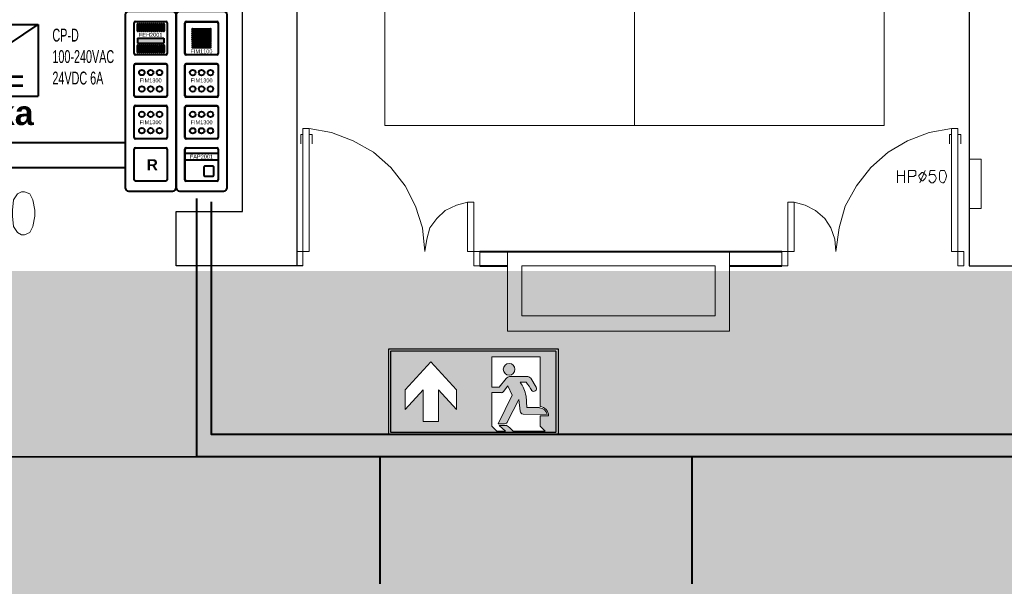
# Model space of a CAD drawing. Header units: millimetres. Extents: x 1 to 17496, y 1 to 30809.
# Tile 210 of 256: x 11268 to 12079, y 21481 to 21947. Entities that reach past the tile are written whole.
import ezdxf
from ezdxf.enums import TextEntityAlignment as Align

# ---------------------------------------------------------------- set-up
doc = ezdxf.new("R2010")
doc.units = ezdxf.units.MM
doc.linetypes.add('CENTER', pattern=[2, 1.25, -0.25, 0.25, -0.25])
for name, color, linetype, lineweight in [('0_Przyz_centrale pielegniarskie', 1, 'Continuous', 40), ('0_Przyz_instalacja do central', 1, 'Continuous', 40), ('0_Przyz_opisy pom', 255, 'CENTER', 40), ('0_Przyz_zasilacz', 30, 'Continuous', 40), ('2DA_SYM', 252, 'Continuous', 25), ('2DE_TXTFUN', 41, 'Continuous', 18), ('2DE_TXTLNK', 171, 'Continuous', 18), ('2DE_TXTOTH', 41, 'Continuous', 18), ('2DE_TXTPFN', 151, 'Continuous', 18), ('CPCOLOR_255', 255, 'Continuous', 0), ('N_SSP_ewakuacja', 4, 'CENTER', 40)]:
    doc.layers.add(name, color=color, linetype=linetype, lineweight=lineweight)
for name, color, linetype in [('2DE_TXTMARK', 41, 'Continuous'), ('2DE_TXTNUM', 11, 'Continuous'), ('2DE_TXTPIN', 131, 'Continuous'), ('CP_UCSSPEC', 7, 'Continuous'), ('CP_WIPEOUT', 255, 'Continuous'), ('CPCOLOR_green', 114, 'Continuous'), ('PDF _Geometria', 7, 'Continuous')]:
    doc.layers.add(name, color=color, linetype=linetype)
doc.layers.get('CP_UCSSPEC').off()
doc.styles.add('arial', font='arialbd.ttf')
doc.styles.add('CP_ATTR', font='ARIAL.TTF')
doc.styles.add('CP_ELATT', font='ARIAL.TTF')
doc.styles.add('CP_ELATT_IT', font='ARIAL.TTF', dxfattribs={"oblique": 15})

# ---------------------------------------------------------------- blocks, each defined once
blk = doc.blocks.new('ISO_7010_E0H5')
blk.add_wipeout([(-1, 0), (1, 0), (1, 1), (-1, 1)]).dxf.layer = 'CP_WIPEOUT'
at = {"layer": 'CPCOLOR_green'}
h = blk.add_hatch(color=256, dxfattribs=at)
h.paths.add_polyline_path([(-0.975, 0.025), (0.975, 0.025), (0.975, 0.975), (-0.975, 0.975)])
h.paths.add_polyline_path([(-0.589, 0.151), (-0.589, 0.523), (-0.801, 0.291), (-0.801, 0.52), (-0.501, 0.849), (-0.2, 0.52), (-0.2, 0.291), (-0.412, 0.523), (-0.412, 0.151)], flags=16)
h.paths.add_polyline_path([(0.215, 0.909), (0.785, 0.909), (0.785, 0.326, -0.385257), (0.884, 0.215), (0.785, 0.215), (0.785, 0.094), (0.844, 0.035), (0.467, 0.035, 0.099951), (0.384, 0.104), (0.305, 0.104), (0.377, 0.035), (0.274, 0.035), (0.215, 0.094), (0.215, 0.488), (0.329, 0.488, 0.272978), (0.353, 0.501), (0.405, 0.567), (0.457, 0.46), (0.292, 0.121), (0.367, 0.121, 0.234795), (0.401, 0.149), (0.535, 0.409), (0.55, 0.27, 0.398067), (0.585, 0.235), (0.868, 0.232, 0.330088), (0.778, 0.312), (0.63, 0.312), (0.619, 0.449, 0.104561), (0.55, 0.612), (0.619, 0.612, -0.028533), (0.685, 0.511, 0.779844), (0.74, 0.552), (0.674, 0.657, 0.237785), (0.626, 0.678), (0.426, 0.678, 0.136468), (0.384, 0.654), (0.305, 0.553), (0.215, 0.553)], flags=16)
h.paths.add_polyline_path([(0.489, 0.762, -1), (0.352, 0.762, -1)], flags=0)
at = {"layer": 'CPCOLOR_255'}
for p, q in [((-0.801, 0.52), (-0.501, 0.849)), ((-0.2, 0.52), (-0.501, 0.849)), ((0.215, 0.909), (0.785, 0.909)), ((0.215, 0.553), (0.215, 0.909)), ((0.785, 0.909), (0.785, 0.326)), ((0.305, 0.553), (0.384, 0.654)), ((0.426, 0.678), (0.626, 0.678)), ((0.55, 0.612), (0.619, 0.612)), ((0.74, 0.552), (0.674, 0.657)), ((0.74, 0.552), (0.678, 0.653)), ((-0.801, 0.291), (-0.589, 0.523)), ((-0.801, 0.291), (-0.801, 0.52)), ((-0.589, 0.151), (-0.589, 0.523)), ((-0.412, 0.523), (-0.412, 0.151)), ((-0.2, 0.291), (-0.412, 0.523)), ((-0.2, 0.291), (-0.2, 0.52)), ((0.215, 0.553), (0.305, 0.553)), ((0.215, 0.094), (0.215, 0.488)), ((0.215, 0.488), (0.329, 0.488)), ((0.405, 0.567), (0.353, 0.501)), ((0.405, 0.567), (0.457, 0.46)), ((0.457, 0.46), (0.292, 0.121)), ((0.535, 0.409), (0.401, 0.149)), ((0.535, 0.409), (0.55, 0.27)), ((0.63, 0.312), (0.619, 0.449)), ((0.585, 0.235), (0.868, 0.232)), ((0.778, 0.312), (0.63, 0.312)), ((-0.412, 0.151), (-0.589, 0.151)), ((0.292, 0.121), (0.367, 0.121)), ((0.785, 0.215), (0.785, 0.094)), ((0.884, 0.215), (0.785, 0.215)), ((0.215, 0.094), (0.274, 0.035)), ((0.274, 0.035), (0.377, 0.035)), ((0.377, 0.035), (0.305, 0.104)), ((0.305, 0.104), (0.384, 0.104)), ((0.467, 0.035), (0.844, 0.035)), ((0.785, 0.094), (0.844, 0.035))]:
    blk.add_line(p, q, dxfattribs=at)
blk.add_circle((0.42, 0.762), 0.0683, dxfattribs=at)
for centre, radius, start, end in [((0.449, 0.592), 0.0892, 104.9277, 136.0118), ((0.198, 0.367), 0.429, 10.9645, 34.8414), ((-0.23, -0.013), 1.055, 29.8123, 36.3497), ((0.63, 0.62), 0.0583, 40.0868, 93.5896), ((0.329, 0.515), 0.0273, 269.0715, 330.1454), ((0.707, 0.539), 0.0356, 230.5484, 22.3431), ((0.586, 0.271), 0.0357, 180.8278, 267.6512), ((0.769, 0.211), 0.101, 11.9581, 85.0279), ((0.773, 0.216), 0.111, 359.6634, 83.9416), ((0.357, 0.17), 0.0493, 281.9564, 334.8101), ((0.254, -0.136), 0.273, 38.7677, 61.5989)]:
    blk.add_arc(centre, radius, start, end, dxfattribs=at)
at = {"layer": 'CPCOLOR_green'}
blk.add_lwpolyline([(-0.975, 0.025), (0.975, 0.025), (0.975, 0.975), (-0.975, 0.975)], close=True, dxfattribs=at)
at = {"layer": 'Defpoints'}
blk.add_lwpolyline([(-1, 0), (1, 0), (1, 1), (-1, 1)], close=True, dxfattribs=at)
at = {"linetype": 'ByBlock', "style": 'CP_ATTR', "flags": 9}
for tag in ['NAME', 'NUMBER', 'OTHER']:
    blk.add_attdef(tag, text='', height=0.00005, dxfattribs=at).set_placement((-0.032, 0.018), align=Align.MIDDLE_LEFT)
blk = doc.blocks.new('2de_abb_sig_048_1agh03')
blk.add_lwpolyline([(0, 78), (0, 0, 0.414214), (1.5, -1.5), (21.5, -1.5, 0.414214), (23, 0), (23, 78, 0.414214), (21.5, 79.5), (1.5, 79.5, 0.414214)], format="xyb", close=True)
at = {"flags": 128}
for points in [[(4, 60.6), (4, 74.4)], [(4.6, 75), (18.4, 75)], [(19, 74.4), (19, 60.6)], [(18.4, 60), (4.6, 60)], [(4, 41.6), (4, 55.4)], [(4.6, 56), (18.4, 56)], [(19, 55.4), (19, 41.6)], [(18.4, 41), (4.6, 41)], [(4, 22.6), (4, 36.4)], [(4.6, 37), (18.4, 37)], [(19, 36.4), (19, 22.6)], [(18.4, 22), (4.6, 22)], [(4.6, 18), (18.4, 18)], [(4, 3.6), (4, 17.4)], [(19, 17.4), (19, 3.6)], [(18.4, 3), (4.6, 3)]]:
    blk.add_lwpolyline(points, dxfattribs=at)
for centre, start, end in [((4.6, 74.4), 90, 180), ((18.4, 74.4), 0, 90), ((4.6, 60.6), 180, 270), ((18.4, 60.6), 270, 0), ((4.6, 55.4), 90, 180), ((18.4, 55.4), 0, 90), ((4.6, 41.6), 180, 270), ((18.4, 41.6), 270, 0), ((4.6, 36.4), 90, 180), ((18.4, 36.4), 0, 90), ((4.6, 22.6), 180, 270), ((18.4, 22.6), 270, 0), ((4.6, 17.4), 90, 180), ((18.4, 17.4), 0, 90), ((4.6, 3.6), 180, 270), ((18.4, 3.6), 270, 0)]:
    blk.add_arc(centre, 0.6, start, end)
at = {"linetype": 'Continuous', "style": 'CP_ATTR', "flags": 9}
for tag in ['NAME', 'ARTICLE', 'MARK2', 'OTHER1', 'PRODUCT-TYPE', 'ORDER-NO', 'PRODUCER', 'VOLTAGE', 'CURRENT', 'POWER', 'CHARACTER', 'IP', 'OTHER', 'LINK', 'WEIGHT', 'NUMBER', 'GROUP', 'FUNCTION', 'EL-STATUS']:
    blk.add_attdef(tag, text='', height=0.00005, dxfattribs=at).set_placement((0, 0), align=Align.MIDDLE_LEFT)
at = {"layer": '2DE_TXTMARK', "linetype": 'ByBlock', "style": 'CP_ATTR', "width": 0.8, "flags": 8}
blk.add_attdef('MARK1', text='', height=1.8, dxfattribs=at).set_placement((11.5, 85), align=Align.CENTER)
at = {"layer": '2DE_TXTNUM', "style": 'CP_ELATT', "width": 0.8}
blk.add_attdef('TAG', text='', height=2.5, dxfattribs=at).set_placement((11.5, 81), align=Align.CENTER)
blk = doc.blocks.new('2de_abb_sig_009_fzxdpzh')
at = {"flags": 128}
for points in [[(0, -6.9), (0, 6.9)], [(0.6, 7.5), (14.4, 7.5)], [(15, 6.9), (15, -6.9)], [(14.4, -7.5), (0.6, -7.5)]]:
    blk.add_lwpolyline(points, dxfattribs=at)
for centre in [(3.5, 3.55), (7.5, 3.55), (11.5, 3.55), (3.5, -3.84), (7.5, -3.84), (11.5, -3.84)]:
    blk.add_circle(centre, 1.25)
for centre, start, end in [((0.6, 6.9), 90, 180), ((14.4, 6.9), 0, 90), ((0.6, -6.9), 180, 270), ((14.4, -6.9), 270, 0)]:
    blk.add_arc(centre, 0.6, start, end)
at = {"linetype": 'Continuous', "style": 'CP_ATTR', "flags": 9}
for tag in ['EL-STATUS', 'FUNCTION', 'GROUP', 'NUMBER', 'WEIGHT', 'LINK', 'OTHER', 'IP', 'CHARACTER', 'POWER', 'CURRENT', 'VOLTAGE', 'PRODUCER', 'ORDER-NO', 'PRODUCT-TYPE', 'OTHER1', 'MARK2', 'ARTICLE', 'NAME']:
    blk.add_attdef(tag, text='', height=0.00005, dxfattribs=at).set_placement((0, -6.9), align=Align.MIDDLE_LEFT)
at = {"layer": '2DE_TXTMARK', "linetype": 'ByBlock', "style": 'CP_ATTR', "width": 0.8, "flags": 8}
blk.add_attdef('MARK1', text='', height=1.8, dxfattribs=at).set_placement((7.5, 0), align=Align.MIDDLE_CENTER)
at = {"layer": '2DE_TXTNUM', "style": 'CP_ELATT', "width": 0.8}
blk.add_attdef('TAG', text='', height=2.5, dxfattribs=at).set_placement((7.5, 9), align=Align.CENTER)
blk = doc.blocks.new('2de_abb_sig_003_fzx6u4z')
blk.add_hatch(color=10).paths.add_polyline_path([(1.5, -2.25), (13.5, -2.25), (13.5, 0), (1.5, 0)])
at = {"color": 10}
for p, q in [((1.5, 0), (13.5, 0)), ((1.5, 0), (1.5, -2.25)), ((13.5, 0), (13.5, -2.25)), ((1.5, -2.25), (13.5, -2.25))]:
    blk.add_line(p, q, dxfattribs=at)
at = {"flags": 128}
for points in [[(0, -6.9), (0, 6.9)], [(0.6, 7.5), (14.4, 7.5)], [(15, 6.9), (15, -6.9)], [(14.4, -7.5), (0.6, -7.5)]]:
    blk.add_lwpolyline(points, dxfattribs=at)
for points in [[(1.5, 3.38), (1.5, 6.38)], [(1.95, 6.38), (1.95, 3.38)], [(2.4, 3.38), (2.4, 6.38)], [(2.85, 6.38), (2.85, 3.38)], [(3.3, 3.38), (3.3, 6.38)], [(3.75, 6.38), (3.75, 3.38)], [(4.2, 3.38), (4.2, 6.38)], [(4.65, 6.38), (4.65, 3.38)], [(5.1, 3.38), (5.1, 6.38)], [(5.55, 6.38), (5.55, 3.38)], [(6, 3.38), (6, 6.38)], [(6.45, 6.38), (6.45, 3.38)], [(6.9, 3.38), (6.9, 6.38)], [(7.35, 6.38), (7.35, 3.38)], [(7.8, 3.38), (7.8, 6.38)], [(8.25, 6.38), (8.25, 3.38)], [(8.7, 3.38), (8.7, 6.38)], [(9.15, 6.38), (9.15, 3.38)], [(9.6, 3.38), (9.6, 6.38)], [(10.05, 6.38), (10.05, 3.38)], [(10.5, 3.38), (10.5, 6.38)], [(10.95, 6.38), (10.95, 3.38)], [(11.4, 3.38), (11.4, 6.38)], [(11.85, 6.38), (11.85, 3.38)], [(12.3, 3.38), (12.3, 6.38)], [(12.75, 6.38), (12.75, 3.38)], [(13.2, 3.38), (13.2, 6.38)], [(13.65, 6.38), (13.65, 3.38)], [(1.5, -6.38), (1.5, -3.38)], [(1.95, -3.38), (1.95, -6.38)], [(2.4, -6.38), (2.4, -3.38)], [(2.85, -3.38), (2.85, -6.38)], [(3.3, -6.38), (3.3, -3.38)], [(3.75, -3.38), (3.75, -6.38)], [(4.2, -6.38), (4.2, -3.38)], [(4.65, -3.38), (4.65, -6.38)], [(5.1, -6.38), (5.1, -3.38)], [(5.55, -3.38), (5.55, -6.38)], [(6, -6.38), (6, -3.38)], [(6.45, -3.38), (6.45, -6.38)], [(6.9, -6.38), (6.9, -3.38)], [(7.35, -3.38), (7.35, -6.38)], [(7.8, -6.38), (7.8, -3.38)], [(8.25, -3.38), (8.25, -6.38)], [(8.7, -6.38), (8.7, -3.38)], [(9.15, -3.38), (9.15, -6.38)], [(9.6, -6.38), (9.6, -3.38)], [(10.05, -3.38), (10.05, -6.38)], [(10.5, -6.38), (10.5, -3.38)], [(10.95, -3.38), (10.95, -6.38)], [(11.4, -6.38), (11.4, -3.38)], [(11.85, -3.38), (11.85, -6.38)], [(12.3, -6.38), (12.3, -3.38)], [(12.75, -3.38), (12.75, -6.38)], [(13.2, -6.38), (13.2, -3.38)], [(13.65, -3.38), (13.65, -6.38)]]:
    blk.add_lwpolyline(points)
for centre, radius, start, end in [((0.6, 6.9), 0.6, 90, 180), ((1.73, 6.38), 0.225, 0, 180), ((2.63, 6.38), 0.225, 0, 180), ((3.53, 6.38), 0.225, 0, 180), ((4.43, 6.38), 0.225, 0, 180), ((5.33, 6.38), 0.225, 0, 180), ((6.23, 6.38), 0.225, 0, 180), ((7.13, 6.38), 0.225, 0, 180), ((8.03, 6.38), 0.225, 0, 180), ((8.93, 6.38), 0.225, 0, 180), ((9.83, 6.38), 0.225, 0, 180), ((10.73, 6.38), 0.225, 0, 180), ((11.63, 6.38), 0.225, 0, 180), ((12.53, 6.38), 0.225, 0, 180), ((13.43, 6.38), 0.225, 0, 180), ((14.4, 6.9), 0.6, 0, 90), ((1.73, 3.38), 0.225, 180, 0), ((2.63, 3.38), 0.225, 180, 0), ((3.53, 3.38), 0.225, 180, 0), ((4.43, 3.38), 0.225, 180, 0), ((5.33, 3.38), 0.225, 180, 0), ((6.23, 3.38), 0.225, 180, 0), ((7.13, 3.38), 0.225, 180, 0), ((8.03, 3.38), 0.225, 180, 0), ((8.93, 3.38), 0.225, 180, 0), ((9.83, 3.38), 0.225, 180, 0), ((10.73, 3.38), 0.225, 180, 0), ((11.63, 3.38), 0.225, 180, 0), ((12.53, 3.38), 0.225, 180, 0), ((13.43, 3.38), 0.225, 180, 0), ((1.73, -3.38), 0.225, 0, 180), ((2.63, -3.38), 0.225, 0, 180), ((3.53, -3.38), 0.225, 0, 180), ((4.43, -3.38), 0.225, 0, 180), ((5.33, -3.38), 0.225, 0, 180), ((6.23, -3.38), 0.225, 0, 180), ((7.13, -3.38), 0.225, 0, 180), ((8.03, -3.38), 0.225, 0, 180), ((8.93, -3.38), 0.225, 0, 180), ((9.83, -3.38), 0.225, 0, 180), ((10.73, -3.38), 0.225, 0, 180), ((11.63, -3.38), 0.225, 0, 180), ((12.53, -3.38), 0.225, 0, 180), ((13.43, -3.38), 0.225, 0, 180), ((0.6, -6.9), 0.6, 180, 270), ((1.73, -6.38), 0.225, 180, 0), ((2.63, -6.38), 0.225, 180, 0), ((3.53, -6.38), 0.225, 180, 0), ((4.43, -6.38), 0.225, 180, 0), ((5.33, -6.38), 0.225, 180, 0), ((6.23, -6.38), 0.225, 180, 0), ((7.13, -6.38), 0.225, 180, 0), ((8.03, -6.38), 0.225, 180, 0), ((8.93, -6.38), 0.225, 180, 0), ((9.83, -6.38), 0.225, 180, 0), ((10.73, -6.38), 0.225, 180, 0), ((11.63, -6.38), 0.225, 180, 0), ((12.53, -6.38), 0.225, 180, 0), ((13.43, -6.38), 0.225, 180, 0), ((14.4, -6.9), 0.6, 270, 0)]:
    blk.add_arc(centre, radius, start, end)
at = {"linetype": 'Continuous', "style": 'CP_ATTR', "flags": 9}
for tag in ['EL-STATUS', 'FUNCTION', 'GROUP', 'NUMBER', 'WEIGHT', 'LINK', 'OTHER', 'IP', 'CHARACTER', 'POWER', 'CURRENT', 'VOLTAGE', 'PRODUCER', 'ORDER-NO', 'PRODUCT-TYPE', 'OTHER1', 'MARK2', 'ARTICLE', 'NAME']:
    blk.add_attdef(tag, text='', height=0.00005, dxfattribs=at).set_placement((0, -6.9), align=Align.MIDDLE_LEFT)
at = {"layer": '2DE_TXTMARK', "linetype": 'ByBlock', "style": 'CP_ATTR', "width": 0.8, "flags": 8}
blk.add_attdef('MARK1', text='', height=1.8, dxfattribs=at).set_placement((7.5, 1.5), align=Align.MIDDLE_CENTER)
at = {"layer": '2DE_TXTNUM', "style": 'CP_ELATT', "width": 0.8}
blk.add_attdef('TAG', text='', height=2.5, dxfattribs=at).set_placement((7.5, 9), align=Align.CENTER)
blk = doc.blocks.new('2de_abb_sig_006_fzxhx6d')
at = {"flags": 128}
for points in [[(0, -6.9), (0, 6.9)], [(0.6, 7.5), (14.4, 7.5)], [(15, 6.9), (15, -6.9)], [(14.4, -7.5), (0.6, -7.5)]]:
    blk.add_lwpolyline(points, dxfattribs=at)
for points in [[(3.45, 4.27), (11.55, 4.27)], [(11.55, 3.82), (3.45, 3.82)], [(3.45, 3.37), (11.55, 3.37)], [(11.55, 2.92), (3.45, 2.92)], [(3.45, 2.47), (11.55, 2.47)], [(11.55, 2.02), (3.45, 2.02)], [(3.45, 1.57), (11.55, 1.57)], [(11.55, 1.12), (3.45, 1.12)], [(3.45, 0.67), (11.55, 0.67)], [(11.55, 0.22), (3.45, 0.22)], [(3.45, -0.22), (11.55, -0.22)], [(11.55, -0.67), (3.45, -0.67)], [(3.45, -1.12), (11.55, -1.12)], [(11.55, -1.57), (3.45, -1.57)], [(3.45, -2.02), (11.55, -2.02)], [(11.55, -2.47), (3.45, -2.47)], [(3.45, -2.92), (11.55, -2.92)], [(11.55, -3.37), (3.45, -3.37)], [(3.45, -3.82), (11.55, -3.82)], [(11.55, -4.27), (3.45, -4.27)]]:
    blk.add_lwpolyline(points)
for centre, radius, start, end in [((0.6, 6.9), 0.6, 90, 180), ((14.4, 6.9), 0.6, 0, 90), ((3.45, 4.05), 0.225, 90, 270), ((3.45, 3.15), 0.225, 90, 270), ((3.45, 2.25), 0.225, 90, 270), ((3.45, 1.35), 0.225, 90, 270), ((3.45, 0.45), 0.225, 90, 270), ((11.55, 4.05), 0.225, 270, 90), ((11.55, 3.15), 0.225, 270, 90), ((11.55, 2.25), 0.225, 270, 90), ((11.55, 1.35), 0.225, 270, 90), ((11.55, 0.45), 0.225, 270, 90), ((3.45, -0.45), 0.225, 90, 270), ((3.45, -1.35), 0.225, 90, 270), ((3.45, -2.25), 0.225, 90, 270), ((3.45, -3.15), 0.225, 90, 270), ((3.45, -4.05), 0.225, 90, 270), ((11.55, -0.45), 0.225, 270, 90), ((11.55, -1.35), 0.225, 270, 90), ((11.55, -2.25), 0.225, 270, 90), ((11.55, -3.15), 0.225, 270, 90), ((11.55, -4.05), 0.225, 270, 90), ((0.6, -6.9), 0.6, 180, 270), ((14.4, -6.9), 0.6, 270, 0)]:
    blk.add_arc(centre, radius, start, end)
at = {"linetype": 'Continuous', "style": 'CP_ATTR', "flags": 9}
for tag in ['NAME', 'ARTICLE', 'MARK2', 'OTHER1', 'PRODUCT-TYPE', 'ORDER-NO', 'PRODUCER', 'VOLTAGE', 'CURRENT', 'POWER', 'CHARACTER', 'IP', 'OTHER', 'LINK', 'WEIGHT', 'NUMBER', 'GROUP', 'FUNCTION', 'EL-STATUS']:
    blk.add_attdef(tag, text='', height=0.00005, dxfattribs=at).set_placement((0, -6.9), align=Align.MIDDLE_LEFT)
at = {"layer": '2DE_TXTMARK', "linetype": 'ByBlock', "style": 'CP_ATTR', "width": 0.8, "flags": 8}
blk.add_attdef('MARK1', text='', height=1.8, dxfattribs=at).set_placement((7.5, -5.89), align=Align.MIDDLE_CENTER)
at = {"layer": '2DE_TXTNUM', "style": 'CP_ELATT', "width": 0.8}
blk.add_attdef('TAG', text='', height=2.5, dxfattribs=at).set_placement((7.5, 9), align=Align.CENTER)
blk = doc.blocks.new('2de_abb_sig_010_fzx1zps')
for p, q in [((15, 5), (0, 5)), ((15, 2), (0, 2)), ((8.57, -1.2), (8.57, -4.8)), ((12.63, -0.75), (9.01, -0.75)), ((13.07, -4.8), (13.07, -1.2)), ((13.07, -4.35), (13.07, -4.35)), ((9.02, -5.25), (12.62, -5.25))]:
    blk.add_line(p, q)
at = {"flags": 128}
for points in [[(0, -6.9), (0, 6.9)], [(0.6, 7.5), (14.4, 7.5)], [(15, 6.9), (15, -6.9)], [(14.4, -7.5), (0.6, -7.5)]]:
    blk.add_lwpolyline(points, dxfattribs=at)
for centre, radius, start, end in [((0.6, 6.9), 0.6, 90, 180), ((14.4, 6.9), 0.6, 0, 90), ((9.02, -1.2), 0.45, 88.7598, 180), ((12.62, -1.2), 0.45, 0, 91.2402), ((0.6, -6.9), 0.6, 180, 270), ((9.02, -4.8), 0.45, 180, 270), ((12.62, -4.8), 0.45, 270, 0), ((14.4, -6.9), 0.6, 270, 0)]:
    blk.add_arc(centre, radius, start, end)
at = {"linetype": 'Continuous', "style": 'CP_ATTR', "flags": 9}
for tag in ['NAME', 'ARTICLE', 'MARK2', 'OTHER1', 'PRODUCT-TYPE', 'ORDER-NO', 'PRODUCER', 'VOLTAGE', 'CURRENT', 'POWER', 'CHARACTER', 'IP', 'OTHER', 'LINK', 'WEIGHT', 'NUMBER', 'GROUP', 'FUNCTION', 'EL-STATUS']:
    blk.add_attdef(tag, text='', height=0.00005, dxfattribs=at).set_placement((0, -6.9), align=Align.MIDDLE_LEFT)
at = {"layer": '2DE_TXTMARK', "linetype": 'ByBlock', "style": 'CP_ATTR', "width": 0.8, "flags": 8}
blk.add_attdef('MARK1', text='', height=1.8, dxfattribs=at).set_placement((7.5, 3.5), align=Align.MIDDLE_CENTER)
at = {"layer": '2DE_TXTNUM', "style": 'CP_ELATT', "width": 0.8}
blk.add_attdef('TAG', text='', height=2.5, dxfattribs=at).set_placement((7.5, 9), align=Align.CENTER)
blk = doc.blocks.new('cp_ucs2d')
at = {"layer": 'Defpoints'}
blk.add_line((0, 0), (0, 0), dxfattribs=at)
blk.add_point((0, 0), dxfattribs=at)
blk = doc.blocks.new('cpelv_abb_WN129A')
for p, q in [((0, -1.5), (0, 0)), ((5, -1.5), (5, 0)), ((-5, -11.5), (10, -1.5)), ((-5, -1.5), (-5, -11.5)), ((-5, -1.5), (10, -1.5)), ((10, -1.5), (10, -11.5)), ((-5, -11.5), (10, -11.5)), ((0, -13), (0, -11.5)), ((5, -13), (5, -11.5))]:
    blk.add_line(p, q)
at = {"layer": 'CP_UCSSPEC', "xscale": 0.1, "yscale": 0.1, "zscale": 0.1}
for p, rotation in [((0, 0), 90), ((5, 0), 90), ((0, -13), 270), ((5, -13), 270)]:
    blk.add_blockref('cp_ucs2d', p, dxfattribs=dict(at, rotation=rotation))
for s, style, p in [('~', 'CP_ATTR', (-1.81, -3.4)), ('=', 'CP_ELATT', (6.71, -9.32))]:
    blk.add_text(s, height=3.5, dxfattribs=dict(style=style)).set_placement(p, align=Align.MIDDLE_CENTER)
at = {"linetype": 'ByBlock', "style": 'CP_ATTR', "flags": 9}
for tag in ['NAME', 'ARTICLE', 'PRODUCT-TYPE', 'ORDER-NO', 'CHARACTER', 'CURRENT', 'VOLTAGE', 'POWER', 'POWER_LOSSES', 'NUMBER_OF_POLES', 'IP', 'OTHER', 'NUMBER', 'GROUP', 'PRODUCER']:
    blk.add_attdef(tag, text='', height=0.00005, dxfattribs=at).set_placement((1.11, -7.74), align=Align.MIDDLE_LEFT)
at = {"layer": '2DE_TXTFUN', "linetype": 'ByBlock', "style": 'CP_ELATT', "width": 0.6, "flags": 8}
blk.add_attdef('FUNCTION', (12, -12.86), '', height=1.8, dxfattribs=at)
at = {"layer": '2DE_TXTLNK', "linetype": 'ByBlock', "style": 'CP_ELATT_IT', "oblique": 15, "width": 0.6, "flags": 8}
blk.add_attdef('LINK', text='', height=2.5, dxfattribs=at).set_placement((-7, -11.36), align=Align.RIGHT)
at = {"layer": '2DE_TXTMARK', "linetype": 'ByBlock', "style": 'CP_ELATT', "width": 0.6, "flags": 8}
for tag, p in [('MARK1', (12, -3.86)), ('MARK2', (12, -6.86)), ('MARK3', (12, -9.86))]:
    blk.add_attdef(tag, p, '', height=1.8, dxfattribs=at)
at = {"layer": '2DE_TXTNUM', "linetype": 'ByBlock', "style": 'CP_ELATT', "width": 0.6, "flags": 8}
blk.add_attdef('TAG', text='', height=2.5, dxfattribs=at).set_placement((-7, -2.36), align=Align.RIGHT)
at = {"layer": '2DE_TXTOTH', "linetype": 'ByBlock', "style": 'CP_ELATT', "width": 0.6, "flags": 8}
blk.add_attdef('TEXT_01', (12, -15.86), '', height=1.8, dxfattribs=at)
at = {"layer": '2DE_TXTPFN', "linetype": 'ByBlock', "style": 'CP_ELATT', "width": 0.6, "flags": 8}
for tag, p in [('CF1', (0.5, 0.5)), ('CF2', (5.5, 0.5))]:
    blk.add_attdef(tag, p, '', height=1.8, dxfattribs=at)
for tag, p in [('CF3', (0.5, -13.5)), ('CF4', (5.5, -13.5))]:
    blk.add_attdef(tag, text='', height=1.8, dxfattribs=at).set_placement(p, align=Align.TOP_LEFT)
at = {"layer": '2DE_TXTPIN', "linetype": 'ByBlock', "style": 'CP_ELATT', "width": 0.6, "flags": 8}
for tag, p in [('CP1', (-0.8, -0.5)), ('CP2', (4.2, -0.5))]:
    blk.add_attdef(tag, p, '', height=1.8, rotation=90, dxfattribs=at)
for tag, p in [('CP3', (-0.8, -12.5)), ('CP4', (4.2, -12.5))]:
    blk.add_attdef(tag, text='', height=1.8, rotation=90, dxfattribs=at).set_placement(p, align=Align.RIGHT)

msp = doc.modelspace()

# ---------------------------------------------------------------- hatches: boundary and pattern name
at = {"layer": 'N_SSP_ewakuacja', "lineweight": 60, "transparency": 33554457}
h = msp.add_hatch(color=51, dxfattribs=at)
h.dxf.hatch_style = 1
h.paths.add_polyline_path([(5438.97, 22700.75), (5436.7, 22686.69), (5436.7, 21954.96), (5458.04, 21954.96), (5458.04, 21107.81), (5178.5, 21107.81), (5178.5, 20881.62), (5426.03, 20881.62), (5426.03, 20657.57), (5735.44, 20657.57), (5735.44, 21323.34), (6228.37, 21323.34), (6228.37, 21457.77), (9119.77, 21457.77), (9119.77, 20742.92), (9173.12, 20742.92), (9173.12, 20424.97), (9597.76, 20424.97), (9597.76, 20717.32), (9405.71, 20717.32), (9405.71, 21451.78), (13300.03, 21451.78), (13300.03, 21329.74), (13530.49, 21329.74), (13530.49, 21677.56), (13135.73, 21677.56), (13135.73, 21743.71), (12587.32, 21743.71), (12587.32, 21925.09), (12316.32, 21925.09), (12316.32, 21740.51), (8046.3, 21740.51), (8046.3, 22023.25), (7896.92, 22023.25), (7896.92, 21745.84), (7484.82, 21745.84), (7484.82, 22444.69), (7327.45, 22444.69), (7327.45, 21736.51), (7290.1, 21736.51), (7290.1, 21663.16), (6951.35, 21663.16), (6951.35, 21743.18), (6305.85, 21743.18), (6305.85, 21596.47), (5719.04, 21596.47), (5719.04, 22051.25), (5700.37, 22051.25), (5700.37, 22700.75)])

# ---------------------------------------------------------------- linework, layer by layer
at = {"layer": '0_Przyz_instalacja do central'}
for points in [[(11413.96, 21587.84), (3665.49, 21586.78), (3665.49, 21722.02)], [(11565.19, 21483.36), (11565.19, 21587.97)], [(11822.06, 21483.36), (11822.06, 21587.97)]]:
    msp.add_lwpolyline(points, dxfattribs=at)
at = {"layer": '0_Przyz_zasilacz', "color": 1}
msp.add_lwpolyline([(11224.69, 21876.6), (11224.69, 21825.76), (11355.31, 21825.76)], dxfattribs=at)
at = {"layer": '0_Przyz_zasilacz', "color": 5}
msp.add_lwpolyline([(11254.17, 21876.79), (11254.17, 21846.08), (11355.31, 21846.08)], dxfattribs=at)
at = {"layer": 'PDF _Geometria', "lineweight": 25}
for points in [[(11467.88, 22522.25), (11537.78, 22522.25), (11537.78, 22527.3), (11565.58, 22527.3), (11565.58, 22454.87), (11496.51, 22454.87), (11496.51, 21744.88)], [(12091.12, 22522.25), (12069.23, 22522.25), (11979.95, 22522.25), (11979.95, 22527.3), (11952.16, 22527.3), (11952.16, 22454.87), (12049.86, 22454.87), (12049.86, 21744.88), (12308.42, 21744.88)], [(11501.57, 21744.88), (11397.13, 21744.88), (11397.13, 21789.51), (11451.88, 21789.51), (11451.88, 22454.87), (11445.98, 22454.87)]]:
    msp.add_lwpolyline(points, dxfattribs=at)
at = {"layer": 'PDF _Geometria', "lineweight": 18}
for points in [[(11640.53, 22053.97), (11568.95, 22115.45), (11568.95, 21860.26), (11774.45, 21860.26), (11774.45, 22370.65), (11568.95, 22370.65), (11568.95, 22123.88)], [(12051.54, 22053.97), (11979.95, 22118.82), (11979.95, 21860.26), (11774.45, 21860.26), (11774.45, 22370.65), (11979.95, 22370.65), (11979.95, 22126.4)], [(11501.57, 21852.68), (11499.88, 21852.68), (11499.88, 21845.1)], [(11637.17, 21797.09), (11637.17, 21756.67), (11647.27, 21756.67), (11647.27, 21744.88), (11642.22, 21744.88), (11642.22, 21797.09), (11637.17, 21797.09), (11627.9, 21794.57), (11618.64, 21790.36), (11611.9, 21783.62), (11606, 21776.04), (11603.48, 21766.77), (11601.79, 21756.67), (11600.11, 21776.04), (11594.21, 21793.73), (11585.79, 21810.57), (11574, 21825.73), (11559.68, 21838.36), (11542.84, 21847.63), (11525.15, 21854.37), (11506.62, 21857.73)], [(11506.62, 21852.68), (11509.15, 21852.68), (11509.15, 21845.1)], [(11905.84, 21797.09), (11905.84, 21756.67), (11895.73, 21756.67), (11895.73, 21744.88), (11900.78, 21744.88), (11900.78, 21797.09), (11905.84, 21797.09), (11915.1, 21794.57), (11923.52, 21790.36), (11931.1, 21783.62), (11936.16, 21776.04), (11939.52, 21766.77), (11940.37, 21756.67), (11942.89, 21776.04), (11947.95, 21793.73), (11957.21, 21810.57), (11969, 21825.73), (11983.32, 21838.36), (11999.32, 21847.63), (12017.01, 21854.37), (12035.54, 21857.73)], [(12035.54, 21852.68), (12033.85, 21852.68), (12033.85, 21845.1)], [(12040.59, 21852.68), (12043.12, 21852.68), (12043.12, 21845.1)], [(11990.9, 21823.2), (11990.9, 21813.1)], [(11990.9, 21818.99), (11996.8, 21818.99)], [(11996.8, 21823.2), (11996.8, 21813.1)], [(12000.16, 21813.1), (12000.16, 21823.2), (12005.22, 21823.2), (12006.06, 21822.36), (12006.06, 21818.99), (12005.22, 21818.99), (12004.38, 21818.15), (12000.16, 21818.15)], [(12013.64, 21823.2), (12009.43, 21813.1)], [(12022.06, 21823.2), (12017.85, 21823.2), (12017.01, 21818.99), (12017.85, 21819.83), (12021.22, 21819.83), (12022.06, 21818.99), (12022.9, 21817.31), (12022.9, 21816.47), (12022.06, 21814.78), (12021.22, 21813.94), (12020.38, 21813.1), (12018.69, 21813.1), (12017.85, 21813.94), (12017.01, 21814.78), (12017.01, 21815.62)]]:
    msp.add_lwpolyline(points, dxfattribs=at)
for points in [[(11506.62, 21857.73), (11506.62, 21756.67), (11496.51, 21756.67), (11496.51, 21744.88), (11501.57, 21744.88), (11501.57, 21857.73)], [(12035.54, 21857.73), (12035.54, 21756.67), (12045.64, 21756.67), (12045.64, 21744.88), (12040.59, 21744.88), (12040.59, 21857.73)], [(12059.96, 21792.04), (12059.96, 21832.47), (12049.86, 21832.47), (12049.86, 21792.04)], [(12011.11, 21821.52), (12010.27, 21820.68), (12009.43, 21819.83), (12008.59, 21818.99), (12008.59, 21818.15), (12009.43, 21816.47), (12010.27, 21815.62), (12011.11, 21814.78), (12011.96, 21814.78), (12012.8, 21815.62), (12013.64, 21816.47), (12014.48, 21818.15), (12014.48, 21818.99), (12013.64, 21819.83), (12012.8, 21820.68), (12011.96, 21821.52)], [(12027.96, 21823.2), (12026.27, 21823.2), (12025.43, 21821.52), (12025.43, 21815.62), (12026.27, 21813.94), (12027.96, 21813.1), (12028.8, 21813.1), (12029.64, 21813.94), (12030.48, 21815.62), (12031.33, 21818.15), (12031.33, 21818.99), (12030.48, 21821.52), (12029.64, 21823.2)], [(11269.96, 21805.76), (11266.59, 21804.08), (11263.22, 21799.03), (11262.38, 21790.6), (11262.38, 21785.55), (11263.22, 21777.13), (11266.59, 21772.07), (11269.96, 21770.39), (11272.48, 21770.39), (11276.69, 21772.07), (11279.22, 21777.13), (11280.91, 21785.55), (11280.91, 21790.6), (11279.22, 21799.03), (11276.69, 21804.08), (11272.48, 21805.76)], [(11852.78, 21690.97), (11852.78, 21756.67), (11670.01, 21756.67), (11670.01, 21690.97)], [(11840.98, 21703.61), (11840.98, 21744.88), (11681.8, 21744.88), (11681.8, 21703.61)]]:
    msp.add_lwpolyline(points, close=True, dxfattribs=at)
at = {"layer": 'PDF _Geometria', "lineweight": 40}
for points in [[(11647.27, 21756.67), (11895.73, 21756.67)], [(11647.27, 21744.88), (11670.01, 21744.88)], [(11852.78, 21744.88), (11895.73, 21744.88)]]:
    msp.add_lwpolyline(points, dxfattribs=at)

# ---------------------------------------------------------------- block references
at = {"layer": '0_Przyz_centrale pielegniarskie', "lineweight": -3, "xscale": 1.822295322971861, "yscale": 1.822295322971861, "zscale": 1.822295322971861}
for p in [(11355.32, 21809.04), (11397.23, 21809.04)]:
    msp.add_blockref('2de_abb_sig_048_1agh03', p, dxfattribs=at)
for name, p, values in [('2de_abb_sig_003_fzx6u4z', (11362.59, 21932.02), {'MARK1': 'FEH2001'}), ('2de_abb_sig_006_fzxhx6d', (11404.38, 21931.89), {'MARK1': 'FIM1100'}), ('2de_abb_sig_009_fzxdpzh', (11362.56, 21897.26), {'MARK1': 'FIM1300'}), ('2de_abb_sig_009_fzxdpzh', (11404.49, 21897.22), {'MARK1': 'FIM1300'}), ('2de_abb_sig_009_fzxdpzh', (11362.56, 21862.89), {'MARK1': 'FIM1300'}), ('2de_abb_sig_009_fzxdpzh', (11404.49, 21862.85), {'MARK1': 'FIM1300'}), ('2de_abb_sig_010_fzx1zps', (11404.4, 21828.14), {'MARK1': 'FAP2001'})]:
    msp.add_blockref(name, p, dxfattribs=at).add_auto_attribs(values)
at = {"layer": '0_Przyz_zasilacz', "lineweight": -3, "xscale": 5.886223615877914, "yscale": 5.886223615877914, "zscale": 5.886223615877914}
msp.add_blockref('cpelv_abb_WN129A', (11224.72, 21951.95), dxfattribs=at).add_auto_attribs({'MARK3': '24VDC 6A', 'MARK2': '100-240VAC', 'MARK1': 'CP-D', 'CP2': 'N', 'CP1': 'L', 'CP4': '-', 'CP3': '+', 'TAG': 'Rozdzielnica'})

# ---------------------------------------------------------------- texts
at = {"layer": '0_Przyz_centrale pielegniarskie', "insert": (11372.96, 21832.49), "char_height": 9.11, "width": 25.9969, "attachment_point": 1, "style": 'arial'}
msp.add_mtext('R', dxfattribs=at)
at = {"layer": '0_Przyz_opisy pom', "color": 7, "insert": (11171.22, 21880.54), "char_height": 20, "width": 295.8091, "attachment_point": 1, "style": 'arial'}
msp.add_mtext('Dyżurka', dxfattribs=at)

# ---------------------------------------------------------------- next in the draw order: block references
at = {"layer": '2DA_SYM', "xscale": 70, "yscale": 70, "zscale": 70}
msp.add_blockref('ISO_7010_E0H5', (11641.89, 21606.33), dxfattribs=at)

# ---------------------------------------------------------------- next in the draw order: linework, layer by layer
at = {"layer": '0_Przyz_centrale pielegniarskie'}
msp.add_lwpolyline([(11426.02, 21797.35), (11426.02, 21606.47), (13504.31, 21606.47), (13504.31, 21955.12)], dxfattribs=at)
at = {"layer": '0_Przyz_instalacja do central'}
msp.add_lwpolyline([(11414.09, 21800.13), (11414.09, 21587.85), (12974.96, 21587.85), (12974.96, 21478.82)], dxfattribs=at)

doc.saveas('drawing.dxf')
